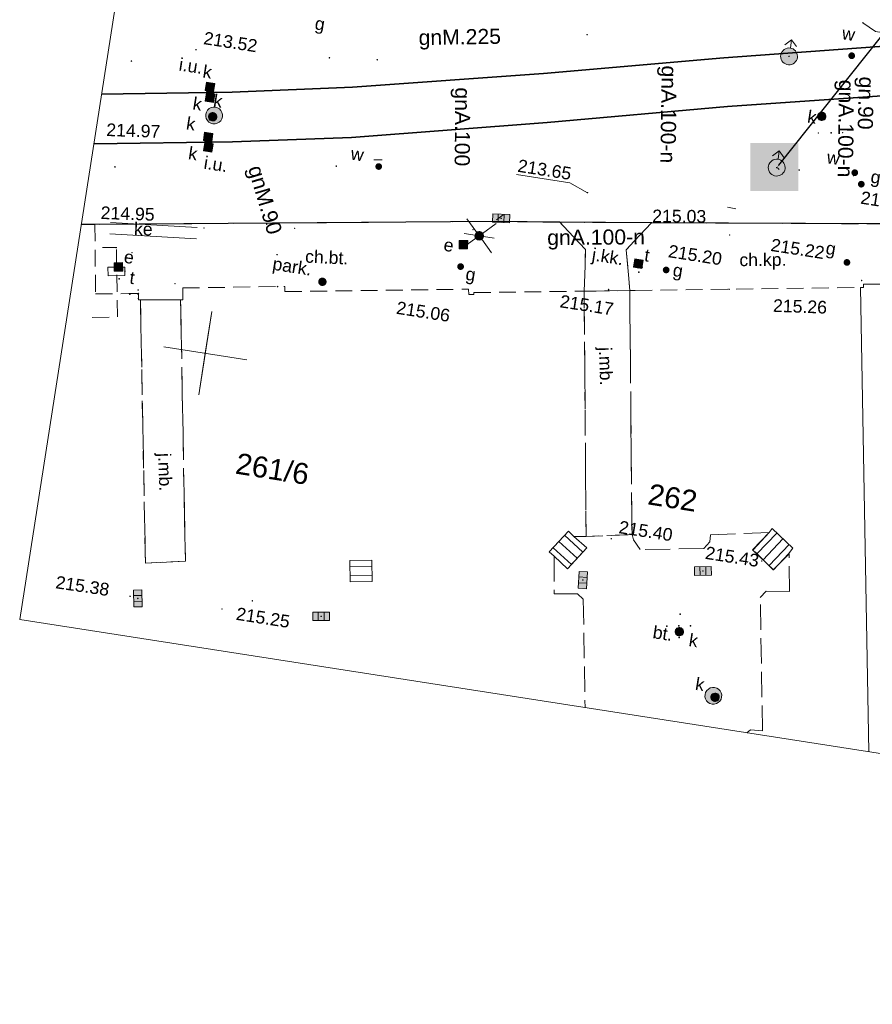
# Model space of a CAD drawing. Extents: x 6601440 to 6601733, y 5738487 to 5738717.
# Tile 1 of 129: x 6601454 to 6601505, y 5738487 to 5738545. Entities that reach past the tile are written whole.
import ezdxf
from ezdxf.enums import TextEntityAlignment as Align

# ---------------------------------------------------------------- set-up
doc = ezdxf.new("R2010")
doc.units = 0
doc.header["$PDSIZE"] = 0.75
doc.linetypes.add('PRZER2-1', pattern=[3, 2, -1])
doc.linetypes.add('PRZER3-1', pattern=[4, 3, -1])
doc.layers.get('0').update_dxf_attribs({"linetype": 'CONTINUOUS'})
doc.layers.get('Defpoints').update_dxf_attribs({"linetype": 'CONTINUOUS'})
doc.layers.add('_DAAL_', color=7, linetype='CONTINUOUS', lineweight=0)
doc.layers.add('_DAAL_tabelka', color=7, linetype='CONTINUOUS', lineweight=18)
for name, color, linetype, lineweight, true_color in [('GESBLO', 7, 'CONTINUOUS', 18, 0x0a0909), ('GESBPB', 7, 'PRZER2-1', 18, 0x0a0909), ('GESDZI_O', 7, 'CONTINUOUS', 0, 0x008000), ('GESSCH', 7, 'CONTINUOUS', 18, 0x0a0909), ('GI_OUTLINE', 7, 'CONTINUOUS', 0, 0xa5007c), ('GSLKRW', 7, 'CONTINUOUS', 25, 0x0a0909), ('GSLTTR', 7, 'CONTINUOUS', 35, 0x0a0909), ('GSPWPS', 7, 'CONTINUOUS', 13, 0x0a0909), ('GSPWPS_O', 7, 'CONTINUOUS', 0, 0x0a0909), ('GSSKOA', 7, 'PRZER3-1', 18, 0x0a0909), ('GSSKOA_O', 7, 'CONTINUOUS', 0, 0x0a0909), ('GSSKOD', 7, 'PRZER2-1', 18, 0x0a0909), ('GSSKOD_O', 7, 'CONTINUOUS', 0, 0x0a0909), ('GSSKPL', 7, 'PRZER3-1', 18, 0x0a0909), ('GSSKPL_O', 7, 'CONTINUOUS', 0, 0x0a0909), ('GULEOK', 1, 'CONTINUOUS', 18, 0xff0000), ('GULEOK_O', 1, 'CONTINUOUS', 0, 0xff0000), ('GULGNP_O', 7, 'CONTINUOUS', 0, 0xbfbf00), ('GUPEPI', 1, 'CONTINUOUS', 18, 0xff0000), ('GUPESD', 1, 'CONTINUOUS', 18, 0xff0000), ('GUPEWZ', 7, 'CONTINUOUS', 18, 0x0a0909), ('GUPEWZ_O', 7, 'CONTINUOUS', 0, 0x0a0909), ('GUPGSH_O', 7, 'CONTINUOUS', 0, 0xbfbf00), ('GUPGZA_O', 7, 'CONTINUOUS', 0, 0x0a0909), ('GUPGZC', 7, 'CONTINUOUS', 18, 0x0a0909), ('GUPISL', 7, 'CONTINUOUS', 18, 0x0a0909), ('GUPKKS', 7, 'CONTINUOUS', 18, 0x0a0909), ('GUPKPI', 7, 'CONTINUOUS', 18, 0x803300), ('GUPKSD', 7, 'CONTINUOUS', 18, 0x803300), ('GUPKUI_O', 7, 'CONTINUOUS', 0, 0x0a0909), ('GUPKWZ', 7, 'CONTINUOUS', 18, 0x0a0909), ('GUPKWZ_O', 7, 'CONTINUOUS', 0, 0x0a0909), ('GUPKZC', 7, 'CONTINUOUS', 18, 0x0a0909), ('GUPTSD', 7, 'CONTINUOUS', 18, 0xff9100), ('GUPTWZ', 7, 'CONTINUOUS', 18, 0x0a0909), ('GUPTWZ_O', 7, 'CONTINUOUS', 0, 0x0a0909), ('GUPWDT', 7, 'CONTINUOUS', 18, 0x0a0909), ('GUPWPI', 5, 'CONTINUOUS', 18, 0x0000ff), ('GUPWZA_O', 7, 'CONTINUOUS', 0, 0x0a0909), ('GUPWZC', 7, 'CONTINUOUS', 18, 0x0a0909), ('GUPXUI_O', 7, 'CONTINUOUS', 0, 0x0a0909), ('GUSTSD', 7, 'CONTINUOUS', 18, 0xff9100), ('GUSTWZ', 7, 'CONTINUOUS', 18, 0x0a0909), ('GUSTWZ_O', 7, 'CONTINUOUS', 0, 0x0a0909)]:
    doc.layers.add(name, color=color, linetype=linetype, lineweight=lineweight, true_color=true_color)
for name, color, linetype, true_color in [('GUPGSH', 7, 'CONTINUOUS', 0xbfbf00), ('GUPGZA', 7, 'CONTINUOUS', 0x0a0909), ('GUPKSH', 7, 'CONTINUOUS', 0x803300), ('GUPKUB', 7, 'CONTINUOUS', 0x0a0909), ('GUPKUI', 7, 'CONTINUOUS', 0x0a0909), ('GUPTSH', 7, 'CONTINUOUS', 0xff9100), ('GUPTUB', 7, 'CONTINUOUS', 0x0a0909), ('GUPWSH', 5, 'CONTINUOUS', 0x0000ff), ('GUPWZA', 7, 'CONTINUOUS', 0x0a0909), ('GUPXUI', 7, 'CONTINUOUS', 0x0a0909)]:
    doc.layers.add(name, color=color, linetype=linetype, true_color=true_color)
doc.styles.add('GEO-INFO', font='arial.ttf')
doc.styles.get("Standard").update_dxf_attribs({"font": 'arial.ttf'})
doc.dimstyles.get("Standard").update_dxf_attribs({"dimtxt": 0.18, "dimasz": 0.18, "dimexe": 0.18, "dimexo": 0.0625, "dimgap": 0.09, "dimtad": 0, "dimtih": 1, "dimtoh": 1, "dimdec": 4, "dimzin": 0, "dimdsep": 46, "dimtxsty": 'Standard', "dimcen": 0.09, "dimadec": 0, "dimazin": 0, "dimtfac": 1, "dimtdec": 4, "dimtofl": 0, "dimtmove": 0, "dimatfit": 3, "dimfxl": 1, "dimtolj": 1, "dimtzin": 0, "dimarcsym": 0})

# ---------------------------------------------------------------- blocks, each defined once
blk = doc.blocks.new('KOLO')
blk.add_hatch(color=0).paths.add_polyline_path([(0, 0.5), (-0.12941, 0.482963), (-0.25, 0.433013), (-0.353553, 0.353553), (-0.433013, 0.25), (-0.482963, 0.12941), (-0.5, 0), (-0.482963, -0.12941), (-0.433013, -0.25), (-0.353553, -0.353553), (-0.25, -0.433013), (-0.12941, -0.482963), (0, -0.5), (0.12941, -0.482963), (0.25, -0.433013), (0.353553, -0.353553), (0.433013, -0.25), (0.482963, -0.12941), (0.5, 0), (0.482963, 0.12941), (0.433013, 0.25), (0.353553, 0.353553), (0.25, 0.433013), (0.12941, 0.482963)])
blk = doc.blocks.new('POINT')
at = {"color": 0}
blk.add_point((0, 0), dxfattribs=at)
blk = doc.blocks.new('PION_C')
at = {"color": 0}
blk.add_lwpolyline([(0, 0.5), (0, -0.5)], dxfattribs=at)
blk = doc.blocks.new('OKRAG_PELNY')
at = {"true_color": 0xffffff}
blk.add_hatch(color=7, dxfattribs=at).paths.add_polyline_path([(0, 0.5), (-0.12941, 0.482963), (-0.25, 0.433013), (-0.353553, 0.353553), (-0.433013, 0.25), (-0.482963, 0.12941), (-0.5, 0), (-0.482963, -0.12941), (-0.433013, -0.25), (-0.353553, -0.353553), (-0.25, -0.433013), (-0.12941, -0.482963), (0, -0.5), (0.12941, -0.482963), (0.25, -0.433013), (0.353553, -0.353553), (0.433013, -0.25), (0.482963, -0.12941), (0.5, 0), (0.482963, 0.12941), (0.433013, 0.25), (0.353553, 0.353553), (0.25, 0.433013), (0.12941, 0.482963)])
at = {"color": 0}
blk.add_lwpolyline([(0.5, 0), (0.482963, -0.12941), (0.433013, -0.25), (0.353553, -0.353553), (0.25, -0.433013), (0.12941, -0.482963), (0, -0.5), (-0.12941, -0.482963), (-0.25, -0.433013), (-0.353553, -0.353553), (-0.433013, -0.25), (-0.482963, -0.12941), (-0.5, 0), (-0.482963, 0.12941), (-0.433013, 0.25), (-0.353553, 0.353553), (-0.25, 0.433013), (-0.12941, 0.482963), (0, 0.5), (0.12941, 0.482963), (0.25, 0.433013), (0.353553, 0.353553), (0.433013, 0.25), (0.482963, 0.12941)], close=True, dxfattribs=at)
blk = doc.blocks.new('SUUS05')
at = {"true_color": 0xffffff}
blk.add_hatch(color=7, dxfattribs=at).paths.add_polyline_path([(-0.5, 0.25), (-0.5, -0.25), (0.5, -0.25), (0.5, 0.25)])
at = {"color": 0}
blk.add_lwpolyline([(0.5, -0.25), (-0.5, -0.25), (-0.5, 0.25), (0.5, 0.25)], close=True, dxfattribs=at)
for points in [[(-0.175, -0.25), (-0.175, 0.25)], [(0.175, -0.25), (0.175, 0.25)]]:
    blk.add_lwpolyline(points, dxfattribs=at)
blk = doc.blocks.new('SUUS02')
at = {"true_color": 0xffffff}
blk.add_hatch(color=7, dxfattribs=at).paths.add_polyline_path([(0, -1), (0.173648, -0.984808), (0.34202, -0.939693), (0.5, -0.866025), (0.642788, -0.766044), (0.766044, -0.642788), (0.866025, -0.5), (0.939693, -0.34202), (0.984808, -0.173648), (1, 0), (0.984808, 0.173648), (0.939693, 0.34202), (0.866025, 0.5), (0.766044, 0.642788), (0.642788, 0.766044), (0.5, 0.866025), (0.34202, 0.939693), (0.173648, 0.984808), (0, 1), (-0.173648, 0.984808), (-0.34202, 0.939693), (-0.5, 0.866025), (-0.642788, 0.766044), (-0.766044, 0.642788), (-0.866025, 0.5), (-0.939693, 0.34202), (-0.984808, 0.173648), (-1, 0), (-0.984808, -0.173648), (-0.939693, -0.34202), (-0.866025, -0.5), (-0.766044, -0.642788), (-0.642788, -0.766044), (-0.5, -0.866025), (-0.34202, -0.939693), (-0.173648, -0.984808)])
at = {"color": 0}
blk.add_lwpolyline([(1, 0), (0.984808, -0.173648), (0.939693, -0.34202), (0.866025, -0.5), (0.766044, -0.642788), (0.642788, -0.766044), (0.5, -0.866025), (0.34202, -0.939693), (0.173648, -0.984808), (0, -1), (-0.173648, -0.984808), (-0.34202, -0.939693), (-0.5, -0.866025), (-0.654861, -0.75575), (-0.786053, -0.618159), (-0.888835, -0.458227), (-0.959493, -0.281733), (-0.995472, -0.095056), (-0.995472, 0.095056), (-0.959493, 0.281733), (-0.888835, 0.458227), (-0.786053, 0.618159), (-0.654861, 0.75575), (-0.5, 0.866025), (-0.327068, 0.945001), (-0.142315, 0.989821), (0.047582, 0.998867), (0.235759, 0.971812), (0.415415, 0.909632), (0.580057, 0.814576), (0.723734, 0.690079), (0.841254, 0.540641), (0.928368, 0.371662), (0.981929, 0.189251)], close=True, dxfattribs=at)
for points in [[(1, 0), (2, 0)], [(1.292893, 0.707107), (2, 0), (1.292893, -0.707107)]]:
    blk.add_lwpolyline(points, dxfattribs=at)
blk = doc.blocks.new('SUSM02_1')
at = {"true_color": 0xffffff}
blk.add_hatch(color=7, dxfattribs=at).paths.add_polyline_path([(0, 0.5), (-0.12941, 0.482963), (-0.25, 0.433013), (-0.353553, 0.353553), (-0.433013, 0.25), (-0.482963, 0.12941), (-0.5, 0), (-0.482963, -0.12941), (-0.433013, -0.25), (-0.353553, -0.353553), (-0.25, -0.433013), (-0.12941, -0.482963), (0, -0.5), (0.12941, -0.482963), (0.25, -0.433013), (0.353553, -0.353553), (0.433013, -0.25), (0.482963, -0.12941), (0.5, 0), (0.482963, 0.12941), (0.433013, 0.25), (0.353553, 0.353553), (0.25, 0.433013), (0.12941, 0.482963)])
at = {"color": 0}
for points in [[(-0.353553, 0.353553), (-1.767767, 1.767767)], [(0, 0.5), (0, 1.8)], [(0.353553, 0.353553), (1.767767, 1.767767)], [(-0.353553, -0.353553), (-1.767767, -1.767767)], [(0, -0.5), (0, -1.8)], [(0.353553, -0.353553), (1.767767, -1.767767)]]:
    blk.add_lwpolyline(points, dxfattribs=at)
blk.add_lwpolyline([(0.5, 0), (0.482963, -0.12941), (0.433013, -0.25), (0.353553, -0.353553), (0.25, -0.433013), (0.12941, -0.482963), (0, -0.5), (-0.12941, -0.482963), (-0.25, -0.433013), (-0.353553, -0.353553), (-0.433013, -0.25), (-0.482963, -0.12941), (-0.5, 0), (-0.482963, 0.12941), (-0.433013, 0.25), (-0.353553, 0.353553), (-0.25, 0.433013), (-0.12941, 0.482963), (0, 0.5), (0.12941, 0.482963), (0.25, 0.433013), (0.353553, 0.353553), (0.433013, 0.25), (0.482963, 0.12941)], close=True, dxfattribs=at)
blk = doc.blocks.new('KWADRAT_NIEPRZEZR')
at = {"true_color": 0xffffff}
blk.add_hatch(color=7, dxfattribs=at).paths.add_polyline_path([(0.5, -0.5), (0.5, 0.5), (-0.5, 0.5), (-0.5, -0.5)])
at = {"color": 0}
blk.add_lwpolyline([(-0.5, 0.5), (-0.5, -0.5), (0.5, -0.5), (0.5, 0.5)], close=True, dxfattribs=at)
blk = doc.blocks.new('hYDRANT ZEWNĘTRZNY')
at = {"layer": '_DAAL_', "lineweight": 13}
h = blk.add_hatch(color=254, dxfattribs=at)
h.paths.add_polyline_path([(-3991, 3994), (-3991, -4062), (4066, -4062), (4066, 3994)])
h.paths.add_polyline_path([(-1199, 2594), (-1199, -2687), (-415, -2687), (-415, -457), (472, -457), (472, -2706), (1311, -2706), (1311, 2594), (472, 2594), (472, 373), (-415, 373), (-415, 2594)], flags=16)
h.paths.add_polyline_path([(1534, 3362), (1534, -3430), (3433, -3430), (3433, 3362)], flags=16)
h.paths.add_polyline_path([(-3358, 3362), (-3358, -3430), (-1460, -3430), (-1460, 3362)], flags=16)
h = blk.add_hatch(color=12, dxfattribs=at)
h.paths.add_polyline_path([(-3358, 3362), (-1460, 3362), (-1460, -3430), (-3358, -3430)])
h.paths.add_polyline_path([(1534, 3362), (3433, 3362), (3433, -3430), (1534, -3430)])
at = {"layer": '_DAAL_', "lineweight": 13, "true_color": 0x050505}
blk.add_hatch(color=18, dxfattribs=at).paths.add_polyline_path([(-1199, 2594), (-1199, -2687), (-415, -2687), (-415, -457), (472, -457), (472, -2706), (1311, -2706), (1311, 2594), (472, 2594), (472, 373), (-415, 373), (-415, 2594)])
blk = doc.blocks.new('*D76')
at = {"layer": '_DAAL_tabelka', "color": 0, "lineweight": -2}
for p, q in [((6601516.687, 5738558.558), (6601508.401, 5738548.146)), ((6601516.848, 5738558.66), (6601516.94, 5738558.587)), ((6601499.16, 5738536.532), (6601507.446, 5738546.944)), ((6601499.097, 5738536.352), (6601499.189, 5738536.279))]:
    blk.add_line(p, q, dxfattribs=at)
at = {"layer": '_DAAL_tabelka', "color": 0}
for points in [[(6601516.71, 5738558.539), (6601516.663, 5738558.577), (6601516.799, 5738558.699)], [(6601499.137, 5738536.55), (6601499.184, 5738536.513), (6601499.048, 5738536.391)]]:
    blk.add_solid(points, dxfattribs=at)
at = {"layer": 'Defpoints', "color": 0}
for p in [(6601516.799, 5738558.699), (6601499.048, 5738536.391), (6601499.048, 5738536.391)]:
    blk.add_point(p, dxfattribs=at)
at = {"layer": '_DAAL_tabelka', "color": 0, "insert": (6601507.923, 5738547.545), "char_height": 0.18, "attachment_point": 5}
blk.add_mtext('\\A1;\\H5.555556x;28m', dxfattribs=at)

msp = doc.modelspace()

# ---------------------------------------------------------------- linework, layer by layer
at = {"layer": 'GESBLO', "linetype": 'Continuous', "lineweight": 18, "elevation": 10.26}
for points in [[(6601504.01734, 5738529.26613), (6601504.19839, 5738529.26183), (6601504.19548, 5738529.46404), (6601508.98356, 5738529.49566), (6601508.9846, 5738529.33566), (6601511.54149, 5738529.35254), (6601513.96724, 5738529.36855), (6601522.08305, 5738529.42208), (6601522.082, 5738529.58208), (6601526.89045, 5738529.61379), (6601526.89709, 5738529.28997), (6601527.06686, 5738529.29085), (6601527.31353, 5738514.27679), (6601527.57916, 5738498.10592)], [(6601504.51234, 5738501.69863), (6601504.01734, 5738529.26613)]]:
    msp.add_lwpolyline(points, dxfattribs=at)
at = {"layer": 'GESBPB', "linetype": 'PRZER2-1', "lineweight": 18, "ltscale": 0.5, "elevation": 10.26}
for points in [[(6601487.60029, 5738529.04825), (6601487.71138, 5738514.48186), (6601490.44028, 5738514.59278), (6601490.30649, 5738529.08418)], [(6601461.23964, 5738528.53701), (6601461.54328, 5738512.8932), (6601463.91179, 5738513.02596), (6601463.62952, 5738528.53325)]]:
    msp.add_lwpolyline(points, dxfattribs=at)
at = {"layer": 'GESSCH', "linetype": 'Continuous', "elevation": 10.26}
for points in [[(6601486.66665, 5738514.79999), (6601486.99033, 5738514.4718), (6601487.74879, 5738513.80119), (6601486.61232, 5738512.56913), (6601485.80806, 5738513.31653), (6601485.52987, 5738513.56759)], [(6601500.00033, 5738513.77914), (6601499.74193, 5738513.46044), (6601498.83895, 5738512.51091), (6601497.60532, 5738513.68611), (6601498.58176, 5738514.71233), (6601498.76523, 5738514.95574)], [(6601473.67273, 5738513.06082), (6601474.98877, 5738513.08394), (6601475.01116, 5738511.80288), (6601473.69512, 5738511.77975)]]:
    msp.add_lwpolyline(points, close=True, dxfattribs=at)
at = {"layer": 'GESSCH', "linetype": 'Continuous'}
for points in [[(6601497.86011, 5738513.44339, 10.26), (6601499.04601, 5738514.68825, 10.26)], [(6601487.18056, 5738513.18516, 10.26), (6601486.09811, 5738514.18363, 10.26)], [(6601487.51956, 5738513.55268, 10.26), (6601486.43712, 5738514.55115, 10.26)], [(6601498.22213, 5738513.09851, 10.26), (6601499.40804, 5738514.34338, 10.26)], [(6601486.84155, 5738512.81764, 10.26), (6601485.7591, 5738513.8161, 10.26)], [(6601498.58415, 5738512.75363, 10.26), (6601499.77006, 5738513.9985, 10.26)], [(6601474.9956, 5738512.69337, 10.26), (6601473.67955, 5738512.67037, 10.26)], [(6601475.00433, 5738512.19345, 10.26), (6601473.68829, 5738512.17045, 10.26)]]:
    msp.add_polyline3d(points, dxfattribs=at)
at = {"layer": 'GI_OUTLINE', "color": 224, "linetype": 'Continuous', "true_color": 0xa5007c, "elevation": 100}
msp.add_lwpolyline([(6601633.12175, 5738694.19932), (6601600.80342, 5738486.70107), (6601454.07251, 5738509.55475), (6601486.39085, 5738717.053)], close=True, dxfattribs=at)
for points in [[(6601464.71248, 5738522.89623), (6601465.48196, 5738527.83666)], [(6601465.09722, 5738525.36644), (6601465.48196, 5738527.83666)], [(6601462.627, 5738525.75119), (6601467.56744, 5738524.9817)], [(6601465.09722, 5738525.36644), (6601464.71248, 5738522.89623)]]:
    msp.add_lwpolyline(points, dxfattribs=at)
at = {"layer": 'GSLKRW', "linetype": 'Continuous', "lineweight": 25, "elevation": 10.18}
msp.add_lwpolyline([(6601608.17824, 5738534.05074), (6601562.48753, 5738533.42438), (6601556.94573, 5738533.3868), (6601515.53061, 5738532.98567), (6601509.88935, 5738533.02431), (6601491.59472, 5738533.11082), (6601486.14428, 5738533.13998), (6601482.29801, 5738533.19213), (6601458.54049, 5738533.01365), (6601457.72598, 5738533.01164)], dxfattribs=at)
at = {"layer": 'GSLTTR', "linetype": 'Continuous', "lineweight": 35, "elevation": 10.18}
for points in [[(6601579.3801, 5738546.27747), (6601555.37135, 5738545.44954), (6601519.45334, 5738544.23259), (6601516.11927, 5738544.12849), (6601507.85832, 5738543.78249), (6601495.89317, 5738542.90809), (6601485.1829, 5738541.98499), (6601473.83128, 5738541.16868), (6601466.69598, 5738540.86193), (6601458.93003, 5738540.74221)], [(6601609.62776, 5738543.35731), (6601555.30979, 5738542.30943), (6601519.56454, 5738541.25075), (6601516.19218, 5738541.16192), (6601507.87177, 5738540.82397), (6601496.11689, 5738540.01195), (6601485.4026, 5738539.05912), (6601473.77992, 5738538.17854), (6601466.7207, 5738537.91195), (6601458.50078, 5738537.79213)], [(6601459.70429, 5738536.42492), (6601459.73457, 5738536.4255)]]:
    msp.add_lwpolyline(points, dxfattribs=at)
at = {"layer": 'GSSKOA', "linetype": 'PRZER3-1', "lineweight": 18, "ltscale": 0.5, "elevation": 10.18}
msp.add_lwpolyline([(6601608.17824, 5738534.05074), (6601562.48753, 5738533.42438), (6601556.94573, 5738533.3868), (6601515.53061, 5738532.98567), (6601509.88935, 5738533.02431), (6601491.59472, 5738533.11082), (6601486.14428, 5738533.13998), (6601482.29801, 5738533.19213), (6601458.54049, 5738533.01365), (6601457.72598, 5738533.01167)], dxfattribs=at)
for points in [[(6601491.59472, 5738533.11082), (6601490.10082, 5738531.51168), (6601490.30649, 5738529.08418), (6601487.60029, 5738529.04825), (6601487.68389, 5738531.52378), (6601486.14428, 5738533.13998)], [(6601490.30649, 5738529.08418), (6601490.44028, 5738514.59278), (6601487.71138, 5738514.48186), (6601487.60029, 5738529.04825)], [(6601463.62952, 5738528.53325), (6601463.91179, 5738513.02596), (6601461.54328, 5738512.8932), (6601461.23964, 5738528.53701)]]:
    msp.add_lwpolyline(points, close=True, dxfattribs=at)
at = {"layer": 'GSSKOD', "linetype": 'PRZER2-1', "lineweight": 18, "ltscale": 0.5, "elevation": 10.18}
for points in [[(6601486.14428, 5738533.13998), (6601482.29801, 5738533.19213), (6601458.54049, 5738533.01365), (6601458.57819, 5738528.88548), (6601460.56149, 5738528.90381), (6601461.12356, 5738528.91055), (6601461.1235, 5738528.53719), (6601461.23964, 5738528.53701), (6601463.62952, 5738528.53325), (6601463.76668, 5738528.53304), (6601463.76144, 5738529.24012), (6601469.82775, 5738529.32815), (6601469.82717, 5738529.0255), (6601480.73403, 5738529.16535), (6601480.74201, 5738528.85144), (6601481.046, 5738528.86079), (6601481.0495, 5738528.96123), (6601487.07588, 5738529.04106), (6601487.60173, 5738529.04692), (6601487.68389, 5738531.52378)], [(6601509.88935, 5738533.02431), (6601491.59472, 5738533.11082), (6601490.10082, 5738531.51168), (6601490.30649, 5738529.08418), (6601490.62839, 5738529.08847), (6601504.01734, 5738529.26613), (6601504.19839, 5738529.26183), (6601504.19548, 5738529.46404), (6601508.98356, 5738529.49566), (6601508.9846, 5738529.33566), (6601511.54149, 5738529.35254), (6601511.5886, 5738531.39337)]]:
    msp.add_lwpolyline(points, close=True, dxfattribs=at)
msp.add_lwpolyline([(6601458.38506, 5738527.49412), (6601459.88194, 5738527.51973), (6601459.81181, 5738531.64747), (6601458.99735, 5738531.6391)], dxfattribs=at)
at = {"layer": 'GSSKPL', "linetype": 'PRZER3-1', "lineweight": 18, "ltscale": 0.5, "elevation": 10.18}
for points in [[(6601497.25215, 5738502.82942), (6601497.48185, 5738503.00617), (6601498.19108, 5738502.94631), (6601498.05602, 5738510.85127), (6601498.40874, 5738511.23152), (6601499.80308, 5738511.21676), (6601499.76618, 5738513.44903), (6601498.81939, 5738512.50347), (6601497.62795, 5738513.69098), (6601498.58706, 5738514.71558), (6601495.10315, 5738514.57001), (6601495.05981, 5738514.16182), (6601494.71389, 5738513.76027), (6601490.93137, 5738513.71181), (6601490.53404, 5738514.27972), (6601490.44028, 5738514.59278), (6601487.71138, 5738514.48186)], [(6601487.71138, 5738514.48186), (6601486.99033, 5738514.4718), (6601487.74879, 5738513.80119), (6601486.61232, 5738512.56913), (6601485.80806, 5738513.31653), (6601485.8234, 5738511.06639), (6601487.20106, 5738511.07447), (6601487.5464, 5738510.75755), (6601487.64966, 5738504.32503)]]:
    msp.add_lwpolyline(points, dxfattribs=at)
at = {"layer": 'GULEOK', "linetype": 'Continuous', "elevation": 10.18}
for points in [[(6601459.46153, 5738533.12273), (6601464.61634, 5738532.82214)], [(6601464.57696, 5738532.14804), (6601459.42215, 5738532.44864)]]:
    msp.add_lwpolyline(points, dxfattribs=at)
at = {"layer": 'GUPGSH_O', "color": 18, "linetype": 'Continuous', "lineweight": 0, "true_color": 0x0a0909, "elevation": 10.8, "flags": 128}
for points in [[(6601508.0628, 5738543.98108), (6601504.89778, 5738544.47404), (6601504.15571, 5738544.99076)], [(6601483.57967, 5738535.98127), (6601486.7447, 5738535.48831), (6601487.79283, 5738534.89442)]]:
    msp.add_lwpolyline(points, dxfattribs=at)
at = {"layer": 'GUSTSD', "linetype": 'Continuous', "lineweight": 18, "elevation": 10.23}
msp.add_lwpolyline([(6601460.3177, 5738530.48295), (6601459.31333, 5738530.46733), (6601459.3256, 5738529.96746), (6601460.32133, 5738529.98648)], close=True, dxfattribs=at)
at = {"layer": 'GUSTWZ', "linetype": 'Continuous', "lineweight": 18, "elevation": 10.25}
msp.add_lwpolyline([(6601460.32133, 5738529.98648), (6601459.3256, 5738529.96746), (6601459.31333, 5738530.46733), (6601460.3177, 5738530.48295)], close=True, dxfattribs=at)

# ---------------------------------------------------------------- block references
at = {"layer": '_DAAL_', "color": 7, "lineweight": 13, "true_color": 0xf9f9f9, "xscale": 0.0003548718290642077, "yscale": 0.0003548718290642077, "zscale": 0.0003548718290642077, "rotation": 1.745615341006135e-08}
msp.add_blockref('hYDRANT ZEWNĘTRZNY', (6601498.8751, 5738536.43379, 0.16), dxfattribs=at)
at = {"layer": 'GSPWPS', "lineweight": 5}
for p, xscale, yscale, rotation in [((6601459.73457, 5738536.4255, 10.2), 0.09000000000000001, 0.09000000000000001, 81.59717876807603), ((6601491.59472, 5738533.11082, 10.2), 0.08999999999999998, 0.08999999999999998, 81.147178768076), ((6601459.81055, 5738531.63755, 10.2), 0.09000000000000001, 0.09000000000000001, 81.59717876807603), ((6601504.07722, 5738529.68373, 10.2), 0.08999999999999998, 0.08999999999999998, 81.147178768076), ((6601489.04597, 5738529.14741, 10.2), 0.08999999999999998, 0.08999999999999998, 81.147178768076), ((6601489.21007, 5738514.34995, 10.2), 0.08999999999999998, 0.08999999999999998, 81.147178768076), ((6601498.14619, 5738513.02472, 10.2), 0.08999999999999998, 0.08999999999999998, 81.147178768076), ((6601460.63046, 5738510.9311, 10.2), 0.09000000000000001, 0.09000000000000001, 81.59717876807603), ((6601467.88784, 5738510.6575, 10.2), 0.08999999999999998, 0.08999999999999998, 81.147178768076)]:
    msp.add_blockref('KOLO', p, dxfattribs=dict(at, xscale=xscale, yscale=yscale, rotation=rotation))
at = {"layer": 'GUPEPI', "lineweight": 5}
for p, rotation in [((6601465.01379, 5738532.80866, 10.24), 81.147178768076), ((6601470.40151, 5738532.77575, 10.24), 81.147178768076), ((6601481, 5738532.7109, 10.24), 81.147178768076), ((6601496.23538, 5738532.38893, 10.24), 81.147178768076), ((6601460.74223, 5738531.33494, 10.24), 81.59717876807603), ((6601463.28724, 5738529.48547, 10.24), 81.147178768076)]:
    msp.add_blockref('POINT', p, dxfattribs=dict(at, rotation=rotation))
at = {"layer": 'GUPESD', "lineweight": 5, "rotation": 351.1471787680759}
msp.add_blockref('POINT', (6601480.42889, 5738531.81005, 10.24), dxfattribs=at)
at = {"layer": 'GUPESD', "lineweight": 5, "xscale": 0.5, "yscale": 0.5, "rotation": 351.597178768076}
msp.add_blockref('POINT', (6601459.9402, 5738530.48063, 10.24), dxfattribs=at)
at = {"layer": 'GUPEWZ', "lineweight": 5}
for p, xscale, yscale, rotation in [((6601480.42889, 5738531.81005, 10.25), 0.4999999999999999, 0.4999999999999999, 358.9429151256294), ((6601459.93944, 5738530.48935, 10.25), 0.5, 0.5, 0.6556258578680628)]:
    msp.add_blockref('KWADRAT_NIEPRZEZR', p, dxfattribs=dict(at, xscale=xscale, yscale=yscale, rotation=rotation))
at = {"layer": 'GUPGSH', "lineweight": 5, "xscale": 0.08999999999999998, "yscale": 0.08999999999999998, "rotation": 81.147178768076}
for p in [(6601504.15676, 5738544.98947, 10.24), (6601487.77375, 5738544.27853, 10.24), (6601464.5447, 5738543.39309, 10.24), (6601504.05553, 5738535.40042, 10.24), (6601487.79662, 5738534.90075, 10.24), (6601468.74871, 5738533.02824, 10.24), (6601469.36008, 5738531.22156, 10.24), (6601480.25947, 5738530.50877, 10.24), (6601503.20559, 5738530.75584, 10.24), (6601492.46909, 5738530.30932, 10.24), (6601469.38745, 5738529.32176, 10.24), (6601496.20738, 5738529.16294, 10.24)]:
    msp.add_blockref('KOLO', p, dxfattribs=at)
at = {"layer": 'GUPGZA', "lineweight": 5}
for p, xscale, yscale, rotation in [((6601504.05774, 5738535.40235, 10.24), 0.4000000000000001, 0.4000000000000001, 356.2773450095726), ((6601480.25947, 5738530.50877, 10.24), 0.4, 0.4, 89.53882112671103), ((6601492.46909, 5738530.30932, 10.24), 0.4, 0.4, 89.22455046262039), ((6601503.20559, 5738530.75584, 10.24), 0.4, 0.4, 267.1239171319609)]:
    msp.add_blockref('KOLO', p, dxfattribs=dict(at, xscale=xscale, yscale=yscale, rotation=rotation))
at = {"layer": 'GUPGZC', "lineweight": 5, "xscale": 0.4999999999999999, "yscale": 0.4999999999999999, "rotation": 79.8555017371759}
msp.add_blockref('PION_C', (6601496.35107, 5738533.98614, 10.24), dxfattribs=at)
at = {"layer": 'GUPISL', "lineweight": 5, "xscale": 0.4999999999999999, "yscale": 0.4999999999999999, "rotation": 81.147178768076}
msp.add_blockref('SUSM02_1', (6601481.36362, 5738532.33613, 10.24), dxfattribs=at)
at = {"layer": 'GUPKKS', "lineweight": 5}
for p, rotation in [((6601482.66635, 5738533.37146, 10.24), 358.0119057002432), ((6601487.52151, 5738511.89343, 10.24), 266.3413140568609), ((6601494.65123, 5738512.4327, 10.24), 0.9846362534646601), ((6601461.08928, 5738510.804, 10.24), 271.7262078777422), ((6601471.97975, 5738509.73622, 10.24), 0.07334558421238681)]:
    msp.add_blockref('SUUS05', p, dxfattribs=dict(at, rotation=rotation))
at = {"layer": 'GUPKPI', "lineweight": 5, "rotation": 81.147178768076}
for p in [(6601501.50376, 5738538.43894, 10.24), (6601502.94892, 5738538.45699, 10.24), (6601466.08339, 5738510.18013, 10.24)]:
    msp.add_blockref('POINT', p, dxfattribs=at)
at = {"layer": 'GUPKSD', "lineweight": 5}
for name, p, rotation in [('OKRAG_PELNY', (6601465.62151, 5738539.48342, 10.24), 81.147178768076), ('POINT', (6601482.66635, 5738533.37146, 10.24), 351.1471787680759), ('POINT', (6601494.65123, 5738512.4327, 10.24), 351.1471787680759), ('POINT', (6601487.52151, 5738511.89343, 10.24), 351.1471787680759), ('POINT', (6601461.08928, 5738510.804, 10.24), 351.1471787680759), ('POINT', (6601471.97975, 5738509.73622, 10.24), 351.1471787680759), ('OKRAG_PELNY', (6601495.26984, 5738505.02111, 10.24), 81.147178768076)]:
    msp.add_blockref(name, p, dxfattribs=dict(at, rotation=rotation))
at = {"layer": 'GUPKSH', "lineweight": 5}
for name, p, xscale, yscale, rotation in [('KOLO', (6601465.37697, 5738541.18153, 10.24), 0.08999999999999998, 0.08999999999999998, 81.147178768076), ('KOLO', (6601465.38094, 5738540.8379, 10.24), 0.08999999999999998, 0.08999999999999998, 81.147178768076), ('KOLO', (6601465.3817, 5738540.54515, 10.24), 0.08999999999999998, 0.08999999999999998, 81.147178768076), ('KOLO', (6601465.53017, 5738539.40495, 10.24), 0.08999999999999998, 0.08999999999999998, 81.147178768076), ('KOLO', (6601501.70891, 5738539.42727, 10.24), 0.08999999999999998, 0.08999999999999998, 81.147178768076), ('KOLO', (6601465.26751, 5738538.20934, 10.24), 0.08999999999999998, 0.08999999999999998, 81.147178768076), ('KOLO', (6601465.27357, 5738537.58287, 10.24), 0.08999999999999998, 0.08999999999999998, 81.147178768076), ('KOLO', (6601465.27415, 5738537.88552, 10.24), 0.08999999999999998, 0.08999999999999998, 81.147178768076), ('KOLO', (6601482.66635, 5738533.37146, 10.24), 0.08999999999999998, 0.08999999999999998, 81.147178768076), ('KOLO', (6601494.65123, 5738512.4327, 10.24), 0.08999999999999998, 0.08999999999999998, 81.147178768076), ('KOLO', (6601487.52151, 5738511.89343, 10.24), 0.08999999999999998, 0.08999999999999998, 81.147178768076), ('KOLO', (6601487.52151, 5738511.89343, 10.24), 0.08999999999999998, 0.08999999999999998, 81.147178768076), ('KOLO', (6601461.08928, 5738510.804, 10.24), 0.08999999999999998, 0.08999999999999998, 81.147178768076), ('KOLO', (6601461.08928, 5738510.804, 10.24), 0.08999999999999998, 0.08999999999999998, 81.147178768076), ('KOLO', (6601471.97975, 5738509.73622, 10.24), 0.08999999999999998, 0.08999999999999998, 81.147178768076), ('KOLO', (6601471.97975, 5738509.73622, 10.24), 0.08999999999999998, 0.08999999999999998, 81.147178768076), ('POINT', (6601493.29737, 5738509.86901, 10.24), 0.09000000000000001, 0.09000000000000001, 351.1471787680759), ('POINT', (6601492.51522, 5738509.14666, 10.24), 0.09000000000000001, 0.09000000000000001, 351.1471787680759), ('KOLO', (6601493.21468, 5738509.17398, 10.24), 0.08999999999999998, 0.08999999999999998, 81.147178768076), ('KOLO', (6601493.24935, 5738508.82754, 10.24), 0.08999999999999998, 0.08999999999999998, 81.147178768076), ('POINT', (6601493.91467, 5738509.17015, 10.24), 0.09000000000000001, 0.09000000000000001, 351.1471787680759), ('POINT', (6601493.24394, 5738508.47623, 10.24), 0.09000000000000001, 0.09000000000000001, 351.1471787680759), ('KOLO', (6601495.37798, 5738504.93383, 10.24), 0.08999999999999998, 0.08999999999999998, 81.147178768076)]:
    msp.add_blockref(name, p, dxfattribs=dict(at, xscale=xscale, yscale=yscale, rotation=rotation))
at = {"layer": 'GUPKUB', "lineweight": 5, "rotation": 351.1471787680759}
for p in [(6601502.26793, 5738538.44848, 10.24), (6601493.21468, 5738509.17398, 10.24)]:
    msp.add_blockref('POINT', p, dxfattribs=at)
at = {"layer": 'GUPKUI', "lineweight": 5, "xscale": 0.4999999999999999, "yscale": 0.4999999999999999, "rotation": 81.147178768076}
for p in [(6601465.38094, 5738540.8379, 10.24), (6601465.27415, 5738537.88552, 10.24)]:
    msp.add_blockref('KOLO', p, dxfattribs=at)
at = {"layer": 'GUPKWZ', "lineweight": 5, "xscale": 0.4999999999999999, "yscale": 0.4999999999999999}
for name, p, rotation in [('KWADRAT_NIEPRZEZR', (6601465.37697, 5738541.18153, 10.25), 351.1471787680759), ('KWADRAT_NIEPRZEZR', (6601465.3817, 5738540.54515, 10.25), 351.1471787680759), ('OKRAG_PELNY', (6601465.53017, 5738539.40495, 10.25), 81.147178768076), ('OKRAG_PELNY', (6601501.70891, 5738539.42727, 10.25), 81.147178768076), ('KWADRAT_NIEPRZEZR', (6601465.26751, 5738538.20934, 10.25), 351.1471787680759), ('KWADRAT_NIEPRZEZR', (6601465.27357, 5738537.58287, 10.25), 351.1471787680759), ('OKRAG_PELNY', (6601493.24935, 5738508.82754, 10.25), 81.147178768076), ('OKRAG_PELNY', (6601495.37798, 5738504.93383, 10.25), 81.147178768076)]:
    msp.add_blockref(name, p, dxfattribs=dict(at, rotation=rotation))
at = {"layer": 'GUPKZC', "lineweight": 5, "xscale": 0.4999999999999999, "yscale": 0.4999999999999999, "rotation": 307.1471727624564}
msp.add_blockref('PION_C', (6601482.58825, 5738533.43544, 10.24), dxfattribs=at)
at = {"layer": 'GUPTSD', "lineweight": 5, "xscale": 0.4999999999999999, "yscale": 0.4999999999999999, "rotation": 81.147178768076}
msp.add_blockref('POINT', (6601490.78876, 5738530.43126, 10.24), dxfattribs=at)
at = {"layer": 'GUPTSH', "lineweight": 5}
for name, p, xscale, yscale, rotation in [('KOLO', (6601490.82228, 5738530.67901, 10.24), 0.08999999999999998, 0.08999999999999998, 81.147178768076), ('POINT', (6601491.03569, 5738530.47037, 10.24), 0.09000000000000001, 0.09000000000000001, 351.1471787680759), ('KOLO', (6601460.32158, 5738530.23298, 10.24), 0.08999999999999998, 0.08999999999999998, 81.147178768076), ('POINT', (6601490.83944, 5738530.17503, 10.24), 0.09000000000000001, 0.09000000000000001, 351.1471787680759), ('POINT', (6601459.9718, 5738529.78979, 10.24), 0.09000000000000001, 0.09000000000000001, 351.1471787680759), ('KOLO', (6601460.61497, 5738528.85748, 10.24), 0.09000000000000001, 0.09000000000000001, 81.59717876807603), ('KOLO', (6601461.10555, 5738528.87158, 10.24), 0.09000000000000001, 0.09000000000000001, 81.59717876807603), ('KOLO', (6601461.10555, 5738528.87158, 10.24), 0.09000000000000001, 0.09000000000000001, 81.59717876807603), ('KOLO', (6601461.10898, 5738529.11912, 10.24), 0.09000000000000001, 0.09000000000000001, 81.59717876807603), ('KOLO', (6601461.12068, 5738528.61925, 10.24), 0.09000000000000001, 0.09000000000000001, 81.59717876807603), ('KOLO', (6601461.12524, 5738528.90993, 10.24), 0.08999999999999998, 0.08999999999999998, 81.147178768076)]:
    msp.add_blockref(name, p, dxfattribs=dict(at, xscale=xscale, yscale=yscale, rotation=rotation))
at = {"layer": 'GUPTUB', "lineweight": 5, "rotation": 81.59717876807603}
msp.add_blockref('POINT', (6601461.10981, 5738528.87082, 10.24), dxfattribs=at)
at = {"layer": 'GUPTWZ', "lineweight": 5, "xscale": 0.4999999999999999, "yscale": 0.4999999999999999, "rotation": 351.1471787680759}
msp.add_blockref('KWADRAT_NIEPRZEZR', (6601490.82155, 5738530.68086, 10.25), dxfattribs=at)
at = {"layer": 'GUPWDT', "lineweight": 5, "xscale": 0.4999999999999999, "yscale": 0.4999999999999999, "rotation": 81.147178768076}
for p in [(6601499.76775, 5738542.99242, 10.24), (6601499.03658, 5738536.38653, 10.24)]:
    msp.add_blockref('SUUS02', p, dxfattribs=at)
at = {"layer": 'GUPWPI', "lineweight": 5, "rotation": 81.147178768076}
msp.add_blockref('POINT', (6601475.30912, 5738542.79131, 10.24), dxfattribs=at)
at = {"layer": 'GUPWSH', "lineweight": 5, "xscale": 0.08999999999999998, "yscale": 0.08999999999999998, "rotation": 81.147178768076}
for p in [(6601460.71003, 5738542.71062, 10.24), (6601472.47204, 5738542.9065, 10.24), (6601475.30912, 5738542.79131, 10.24), (6601499.76775, 5738542.99242, 10.24), (6601503.48819, 5738543.03138, 10.24), (6601472.87331, 5738536.47462, 10.24), (6601475.3973, 5738536.45051, 10.24), (6601475.44314, 5738536.45007, 10.24), (6601499.03658, 5738536.38653, 10.24), (6601499.04721, 5738536.3865, 10.24), (6601500.36922, 5738536.238, 10.24), (6601503.59919, 5738535.91517, 10.24), (6601503.60759, 5738536.08261, 10.24), (6601503.67306, 5738536.08512, 10.24)]:
    msp.add_blockref('KOLO', p, dxfattribs=at)
at = {"layer": 'GUPWZA', "lineweight": 5}
for p, xscale, yscale, rotation in [((6601503.48819, 5738543.03138, 10.24), 0.3999999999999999, 0.3999999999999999, 270.6210832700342), ((6601475.3973, 5738536.45051, 10.24), 0.4, 0.4, 357.3452928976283), ((6601503.67306, 5738536.08512, 10.24), 0.4, 0.4, 270.3025505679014)]:
    msp.add_blockref('KOLO', p, dxfattribs=dict(at, xscale=xscale, yscale=yscale, rotation=rotation))
at = {"layer": 'GUPWZC', "lineweight": 5, "xscale": 0.5, "yscale": 0.5, "rotation": 89.07319347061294}
msp.add_blockref('PION_C', (6601475.36111, 5738536.84856, 10.24), dxfattribs=at)
at = {"layer": 'GUPXUI', "lineweight": 5, "xscale": 0.4999999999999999, "yscale": 0.4999999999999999, "rotation": 81.147178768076}
msp.add_blockref('KOLO', (6601472.05262, 5738529.60654, 10.24), dxfattribs=at)

# ---------------------------------------------------------------- texts
at = {"layer": 'GESDZI_O', "lineweight": 0, "style": 'GEO-INFO'}
for s, p in [('261/6', (6601469.0844, 5738518.49977, 10.56)), ('262', (6601492.85737, 5738516.7873, 10.56))]:
    msp.add_text(s, height=1.25, rotation=351.0139044, dxfattribs=at).set_placement(p, align=Align.MIDDLE_CENTER)
at = {"layer": 'GSPWPS_O', "lineweight": 0, "style": 'GEO-INFO'}
for s, rotation, p in [('214.97', 358.0322392, (6601459.20796, 5738538.26434, 10.8)), ('214.95', 358.0322392, (6601458.87287, 5738533.33752, 10.8)), ('215.03', 359.462713, (6601491.64025, 5738533.14402, 10.8)), ('215.17', 351.1471788, (6601486.11591, 5738528.09904, 10.8)), ('215.26', 357.9817504, (6601498.80622, 5738527.82665, 10.8)), ('215.40', 351.1471788, (6601489.61777, 5738514.68598, 10.8)), ('215.43', 351.1471788, (6601494.74879, 5738513.15976, 10.8)), ('215.38', 351.5971788, (6601456.16523, 5738511.41309, 10.8)), ('215.25', 351.1471788, (6601466.8863, 5738509.53959, 10.8))]:
    msp.add_text(s, height=0.75, rotation=rotation, dxfattribs=at).set_placement(p)
at = {"layer": 'GSSKOA_O', "lineweight": 0, "style": 'GEO-INFO'}
for s, rotation, p in [('j.kk.', 351.1471763, (6601488.9987, 5738531.10151, 10.8)), ('j.mb.', 271.8249178, (6601488.88842, 5738524.59314, 10.8)), ('j.mb.', 271.9298295, (6601462.70583, 5738518.30641, 10.8))]:
    msp.add_text(s, height=0.75, rotation=rotation, dxfattribs=at).set_placement(p, align=Align.MIDDLE_CENTER)
at = {"layer": 'GSSKOD_O', "lineweight": 0, "style": 'GEO-INFO'}
for s, rotation, p in [('ch.bt.', 357.318218, (6601472.30964, 5738531.06325, 10.8)), ('ch.kp.', 0.4205036, (6601498.21615, 5738530.92085, 10.8))]:
    msp.add_text(s, height=0.75, rotation=rotation, dxfattribs=at).set_placement(p, align=Align.MIDDLE_CENTER)
at = {"layer": 'GSSKPL_O', "lineweight": 0, "style": 'GEO-INFO'}
msp.add_text('bt.', height=0.75, rotation=351.1471763, dxfattribs=at).set_placement((6601492.26638, 5738508.73221, 10.8), align=Align.MIDDLE_CENTER)
at = {"layer": 'GULEOK_O', "lineweight": 0, "style": 'GEO-INFO'}
msp.add_text('ke', height=0.75, rotation=358.1311881, dxfattribs=at).set_placement((6601461.41784, 5738532.74338, 10.8), align=Align.MIDDLE_CENTER)
at = {"layer": 'GULGNP_O', "color": 18, "lineweight": 0, "true_color": 0x0a0909, "style": 'GEO-INFO'}
for s, rotation, p in [('gnM.225', 0.9669711, (6601480.21101, 5738544.15089, 10.8)), ('gnA.100-n', 269.2245282, (6601492.61523, 5738539.54701, 10.8)), ('gnA.100-n', 269.2663289, (6601503.14818, 5738538.70385, 10.8)), ('gn.90', 268.2347245, (6601504.33657, 5738540.21639, 10.8)), ('gnA.100', 269.5387715, (6601480.37387, 5738538.80844, 10.8)), ('gnM.90', 286.5755036, (6601468.65466, 5738534.47333, 10.8)), ('gnA.100-n', 0.431268, (6601488.30528, 5738532.25762, 10.8))]:
    msp.add_text(s, height=0.9, rotation=rotation, dxfattribs=at).set_placement(p, align=Align.MIDDLE_CENTER)
at = {"layer": 'GUPEWZ_O', "lineweight": 0, "style": 'GEO-INFO'}
for rotation, p in [(351.1471763, (6601479.78744, 5738531.36899, 10.8)), (351.5971788, (6601460.8017, 5738530.6611, 10.8))]:
    msp.add_text('e', height=0.75, rotation=rotation, dxfattribs=at).set_placement(p, align=Align.RIGHT)
at = {"layer": 'GUPGSH_O', "color": 18, "lineweight": 0, "true_color": 0x0a0909, "style": 'GEO-INFO'}
for s, rotation, p in [('213.52', 351.1471763, (6601465.01027, 5738544.09618, 10.8)), ('213.65', 351.1471763, (6601483.66309, 5738536.51686, 10.8)), ('215.09', 351.1471763, (6601504.03438, 5738534.62338, 10.8)), ('215.22', 351.1471763, (6601498.69893, 5738531.81437, 10.8)), ('215.20', 351.1471788, (6601492.60813, 5738531.44455, 10.8)), ('215.06', 351.1471763, (6601476.45816, 5738528.08294, 10.8))]:
    msp.add_text(s, height=0.75, rotation=rotation, dxfattribs=at).set_placement(p, align=Align.MIDDLE_LEFT)
at = {"layer": 'GUPGZA_O', "lineweight": 0, "style": 'GEO-INFO'}
for p in [(6601472.13928, 5738544.51256, 10.8), (6601505.1512, 5738535.41068, 10.8), (6601502.48721, 5738531.17136, 10.8), (6601493.40175, 5738529.86558, 10.8), (6601481.09169, 5738529.63929, 10.8)]:
    msp.add_text('g', height=0.75, rotation=351.1471788, dxfattribs=at).set_placement(p, align=Align.RIGHT)
at = {"layer": 'GUPKUI_O', "lineweight": 0, "style": 'GEO-INFO'}
for p in [(6601464.8698, 5738541.94898, 10.8), (6601466.35012, 5738536.11462, 10.8)]:
    msp.add_text('i.u.', height=0.75, rotation=351.1471763, dxfattribs=at).set_placement(p, align=Align.RIGHT)
at = {"layer": 'GUPKWZ_O', "lineweight": 0, "style": 'GEO-INFO'}
for rotation, p in [(351.1471788, (6601465.42401, 5738541.66811, 10.8)), (351.1471788, (6601464.82757, 5738539.7674, 10.8)), (351.1471788, (6601466.04983, 5738539.93537, 10.8)), (351.1471763, (6601501.33082, 5738538.98264, 10.8)), (351.1471788, (6601464.43949, 5738538.58486, 10.8)), (351.1471788, (6601464.56521, 5738536.81705, 10.8)), (351.1471788, (6601494.29319, 5738507.9018, 10.8)), (351.1471788, (6601494.67539, 5738505.29628, 10.8))]:
    msp.add_text('k', height=0.75, rotation=rotation, dxfattribs=at).set_placement(p, align=Align.RIGHT)
at = {"layer": 'GUPTWZ_O', "lineweight": 0, "style": 'GEO-INFO'}
msp.add_text('t', height=0.75, rotation=351.1471788, dxfattribs=at).set_placement((6601491.42344, 5738530.79094, 10.8), align=Align.RIGHT)
at = {"layer": 'GUPWZA_O', "lineweight": 0, "style": 'GEO-INFO'}
for p in [(6601503.62014, 5738543.89917, 10.8), (6601474.44216, 5738536.75621, 10.8), (6601502.7183, 5738536.53887, 10.8)]:
    msp.add_text('w', height=0.75, rotation=351.1471788, dxfattribs=at).set_placement(p, align=Align.RIGHT)
at = {"layer": 'GUPXUI_O', "lineweight": 0, "style": 'GEO-INFO'}
msp.add_text('park.', height=0.75, rotation=351.1471788, dxfattribs=at).set_placement((6601471.35003, 5738529.96899, 10.8), align=Align.RIGHT)
at = {"layer": 'GUSTWZ_O', "lineweight": 0, "style": 'GEO-INFO'}
msp.add_text('t', height=0.75, rotation=351.5971788, dxfattribs=at).set_placement((6601460.75872, 5738529.85363, 10.8), align=Align.MIDDLE_CENTER)

# ---------------------------------------------------------------- dimensions: what is measured, and where the dimension line sits
at = {"layer": '_DAAL_tabelka', "color": 1}
dim = msp.add_aligned_dim(p1=(6601516.79897, 5738558.69901, 10.18), p2=(6601499.04795, 5738536.39093, 10.24), distance=0, text='\\H5.555556x;28m', dimstyle='Standard', override={"dimtxsty": 'Standard'}, dxfattribs=at)
dim.commit()
dim.dimension.update_dxf_attribs({"geometry": '*D76', "text_midpoint": (6601507.92346, 5738547.54497)})

doc.saveas('drawing.dxf')
